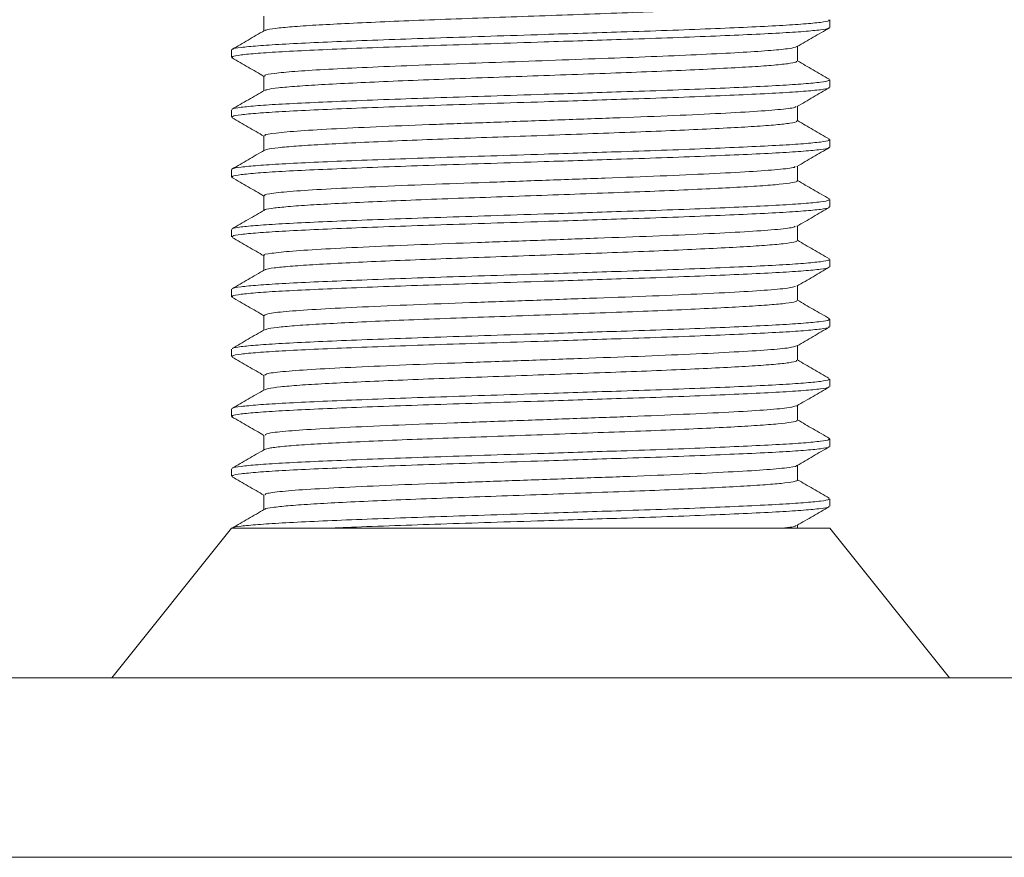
# Model space of a CAD drawing. Header units: millimetres. Extents: x 0 to 210, y 0 to 297.
# Tile 5 of 15: x 64 to 80, y 201 to 215. Entities that reach past the tile are written whole.
import ezdxf

# ---------------------------------------------------------------- set-up
doc = ezdxf.new("R2010")
doc.units = ezdxf.units.MM
doc.layers.add('FORMAT', color=7, linetype='Continuous')

msp = doc.modelspace()

# ---------------------------------------------------------------- linework, layer by layer
at = {"color": 7, "linetype": 'Continuous', "lineweight": 15}
for p, q in [((67.123, 206.17), (65.123, 203.67)), ((77.123, 206.17), (67.123, 206.17)), ((79.123, 203.67), (77.123, 206.17)), ((52.123, 203.67), (92.123, 203.67)), ((52.123, 200.67), (92.123, 200.67))]:
    msp.add_line(p, q, dxfattribs=at)
at = {"layer": 'FORMAT', "linetype": 'Continuous', "lineweight": 15}
for p, q in [((67.664, 214.726), (67.664, 214.481)), ((77.123, 214.538), (77.123, 214.663)), ((67.123, 214.163), (67.123, 214.038)), ((76.582, 213.976), (76.582, 214.221)), ((67.664, 213.726), (67.664, 213.481)), ((77.123, 213.538), (77.123, 213.663)), ((67.123, 213.163), (67.123, 213.038)), ((76.582, 212.976), (76.582, 213.221)), ((67.664, 212.726), (67.664, 212.481)), ((77.123, 212.538), (77.123, 212.663)), ((67.123, 212.163), (67.123, 212.038)), ((76.582, 211.976), (76.582, 212.221)), ((67.664, 211.726), (67.664, 211.481)), ((77.123, 211.538), (77.123, 211.663)), ((67.123, 211.163), (67.123, 211.038)), ((76.582, 210.976), (76.582, 211.221)), ((67.664, 210.726), (67.664, 210.481)), ((77.123, 210.538), (77.123, 210.663)), ((76.582, 209.976), (76.582, 210.221)), ((67.123, 210.163), (67.123, 210.038)), ((67.664, 209.726), (67.664, 209.481)), ((77.123, 209.538), (77.123, 209.663)), ((76.582, 208.976), (76.582, 209.221)), ((67.123, 209.163), (67.123, 209.038)), ((67.664, 208.726), (67.664, 208.481)), ((77.123, 208.538), (77.123, 208.663)), ((76.582, 207.976), (76.582, 208.221)), ((67.123, 208.163), (67.123, 208.038)), ((67.664, 207.726), (67.664, 207.481)), ((77.123, 207.538), (77.123, 207.663)), ((76.582, 206.976), (76.582, 207.221)), ((67.123, 207.163), (67.123, 207.038)), ((67.664, 206.726), (67.664, 206.481)), ((77.123, 206.538), (77.123, 206.663)), ((76.582, 206.17), (76.582, 206.221))]:
    msp.add_line(p, q, dxfattribs=at)
at = {"layer": 'FORMAT', "linetype": 'Continuous', "lineweight": 0}
for points, knots in [([(76.575, 214.976), (76.569, 214.969), (76.555, 214.952), (76.382, 214.926), (76.09, 214.898), (75.685, 214.873), (75.176, 214.845), (74.585, 214.818), (73.918, 214.791), (73.206, 214.765), (72.457, 214.738), (71.705, 214.711), (70.959, 214.684), (70.251, 214.658), (69.591, 214.63), (69.009, 214.603), (68.51, 214.577), (68.117, 214.55), (67.841, 214.523), (67.696, 214.501), (67.688, 214.488), (67.686, 214.485)], [0, 0, 0, 0, 0.047015, 0.102506, 0.156433, 0.211924, 0.26585, 0.321341, 0.375268, 0.43076, 0.484687, 0.540177, 0.594106, 0.649598, 0.703525, 0.759015, 0.812943, 0.868436, 0.922362, 0.977853, 1, 1, 1, 1]), ([(67.141, 214.171), (67.141, 214.173), (67.136, 214.184), (67.269, 214.204), (67.539, 214.231), (67.954, 214.258), (68.481, 214.284), (69.118, 214.311), (69.833, 214.338), (70.62, 214.365), (71.463, 214.392), (72.266, 214.418), (72.998, 214.442), (73.694, 214.464), (74.421, 214.488), (75.135, 214.516), (75.771, 214.543), (76.296, 214.569), (76.71, 214.596), (76.982, 214.623), (77.119, 214.646), (77.108, 214.659), (77.104, 214.663)], [0, 0, 0, 0, 0.011571, 0.065392, 0.120773, 0.174593, 0.229975, 0.283795, 0.339176, 0.392997, 0.44838, 0.506189, 0.548318, 0.59118, 0.645, 0.70038, 0.7542, 0.809581, 0.863401, 0.918782, 0.972602, 1, 1, 1, 1]), ([(67.141, 214.038), (67.138, 214.043), (67.127, 214.056), (67.265, 214.079), (67.539, 214.106), (67.954, 214.133), (68.481, 214.159), (69.117, 214.186), (69.833, 214.213), (70.62, 214.24), (71.463, 214.267), (72.266, 214.293), (72.998, 214.317), (73.694, 214.339), (74.421, 214.363), (75.135, 214.391), (75.771, 214.418), (76.296, 214.444), (76.71, 214.471), (76.982, 214.498), (77.119, 214.521), (77.108, 214.534), (77.104, 214.538)], [0, 0, 0, 0, 0.027531, 0.080482, 0.134969, 0.18792, 0.242408, 0.295359, 0.349846, 0.402798, 0.457286, 0.514162, 0.555611, 0.597781, 0.650732, 0.705218, 0.758169, 0.812655, 0.865606, 0.920093, 0.973044, 1, 1, 1, 1]), ([(76.571, 214.217), (76.54, 214.207), (76.477, 214.186), (76.161, 214.154), (75.695, 214.123), (75.081, 214.091), (74.349, 214.058), (73.529, 214.027), (72.653, 213.995), (71.754, 213.962), (70.871, 213.931), (70.038, 213.899), (69.287, 213.867), (68.652, 213.835), (68.153, 213.804), (67.823, 213.771), (67.663, 213.745), (67.681, 213.73), (67.686, 213.726)], [0, 0, 0, 0, 0.062857, 0.128199, 0.192589, 0.257683, 0.323085, 0.387562, 0.452515, 0.517952, 0.582567, 0.647355, 0.712804, 0.777598, 0.842208, 0.907645, 0.972602, 1, 1, 1, 1]), ([(76.566, 213.976), (76.567, 213.97), (76.57, 213.956), (76.429, 213.932), (76.168, 213.905), (75.784, 213.878), (75.301, 213.852), (74.722, 213.824), (74.075, 213.797), (73.367, 213.771), (72.63, 213.744), (71.871, 213.717), (71.127, 213.69), (70.404, 213.664), (69.736, 213.637), (69.131, 213.609), (68.615, 213.583), (68.194, 213.556), (67.894, 213.529), (67.719, 213.505), (67.698, 213.492), (67.69, 213.486)], [0, 0, 0, 0, 0.0355371, 0.0896274, 0.1452861, 0.1993785, 0.2550398, 0.30913, 0.3647887, 0.4188809, 0.4745418, 0.5286322, 0.584291, 0.6383824, 0.6940426, 0.748133, 0.8037919, 0.8578823, 0.9135413, 0.9676315, 1, 1, 1, 1]), ([(67.141, 213.173), (67.141, 213.174), (67.138, 213.184), (67.269, 213.204), (67.538, 213.231), (67.954, 213.258), (68.481, 213.284), (69.118, 213.311), (69.833, 213.338), (70.62, 213.365), (71.463, 213.392), (72.266, 213.418), (72.998, 213.442), (73.694, 213.464), (74.421, 213.488), (75.135, 213.516), (75.771, 213.543), (76.296, 213.569), (76.71, 213.596), (76.982, 213.623), (77.119, 213.646), (77.108, 213.659), (77.104, 213.663)], [0, 0, 0, 0, 0.008624, 0.062605, 0.118151, 0.172132, 0.227679, 0.28166, 0.337206, 0.391187, 0.446735, 0.504717, 0.546971, 0.589961, 0.643941, 0.699487, 0.753467, 0.809013, 0.862994, 0.91854, 0.97252, 1, 1, 1, 1]), ([(67.141, 213.038), (67.138, 213.043), (67.127, 213.056), (67.265, 213.079), (67.539, 213.106), (67.954, 213.133), (68.481, 213.159), (69.117, 213.186), (69.833, 213.213), (70.62, 213.24), (71.463, 213.267), (72.266, 213.293), (72.998, 213.317), (73.694, 213.339), (74.421, 213.363), (75.135, 213.391), (75.771, 213.418), (76.296, 213.444), (76.71, 213.471), (76.982, 213.498), (77.119, 213.521), (77.108, 213.534), (77.104, 213.538)], [0, 0, 0, 0, 0.027531, 0.080482, 0.134969, 0.18792, 0.242408, 0.295359, 0.349846, 0.402798, 0.457286, 0.514162, 0.555611, 0.597781, 0.650732, 0.705218, 0.758169, 0.812655, 0.865606, 0.920093, 0.973044, 1, 1, 1, 1]), ([(76.55, 213.216), (76.55, 213.213), (76.552, 213.197), (76.328, 213.169), (75.883, 213.133), (75.233, 213.098), (74.43, 213.061), (73.507, 213.026), (72.516, 212.99), (71.505, 212.953), (70.524, 212.919), (69.625, 212.882), (68.853, 212.846), (68.242, 212.811), (67.843, 212.774), (67.657, 212.746), (67.683, 212.73), (67.69, 212.726)], [0, 0, 0, 0, 0.022129, 0.0958641, 0.1688827, 0.2418656, 0.315605, 0.3883374, 0.4616371, 0.5352947, 0.6078916, 0.6814251, 0.7549152, 0.8275285, 0.9012111, 0.9744491, 1, 1, 1, 1]), ([(76.567, 212.976), (76.57, 212.972), (76.583, 212.96), (76.472, 212.938), (76.237, 212.911), (75.881, 212.884), (75.416, 212.858), (74.861, 212.83), (74.224, 212.803), (73.532, 212.777), (72.794, 212.75), (72.044, 212.723), (71.29, 212.696), (70.565, 212.67), (69.879, 212.643), (69.262, 212.615), (68.721, 212.588), (68.281, 212.562), (67.95, 212.535), (67.737, 212.509), (67.697, 212.493), (67.679, 212.485)], [0, 0, 0, 0, 0.02225, 0.077762, 0.131708, 0.187218, 0.241165, 0.296675, 0.350621, 0.406131, 0.460077, 0.515588, 0.569535, 0.625046, 0.678992, 0.734503, 0.78845, 0.843963, 0.897908, 0.953419, 1, 1, 1, 1]), ([(67.141, 212.171), (67.141, 212.173), (67.137, 212.184), (67.269, 212.204), (67.539, 212.231), (67.954, 212.258), (68.481, 212.284), (69.118, 212.311), (69.833, 212.338), (70.62, 212.365), (71.463, 212.392), (72.266, 212.418), (72.998, 212.442), (73.694, 212.464), (74.421, 212.488), (75.135, 212.516), (75.771, 212.543), (76.296, 212.569), (76.71, 212.596), (76.982, 212.623), (77.119, 212.646), (77.108, 212.659), (77.104, 212.663)], [0, 0, 0, 0, 0.011363, 0.065195, 0.120587, 0.17442, 0.229813, 0.283644, 0.339037, 0.392869, 0.448263, 0.506085, 0.548223, 0.591094, 0.644925, 0.700317, 0.754148, 0.809541, 0.863372, 0.918765, 0.972596, 1, 1, 1, 1]), ([(67.141, 212.038), (67.138, 212.043), (67.127, 212.056), (67.265, 212.079), (67.539, 212.106), (67.954, 212.133), (68.481, 212.159), (69.117, 212.186), (69.833, 212.213), (70.62, 212.24), (71.463, 212.267), (72.266, 212.293), (72.998, 212.317), (73.694, 212.339), (74.421, 212.363), (75.135, 212.391), (75.771, 212.418), (76.296, 212.444), (76.71, 212.471), (76.982, 212.498), (77.119, 212.521), (77.108, 212.534), (77.104, 212.538)], [0, 0, 0, 0, 0.027531, 0.080482, 0.134969, 0.18792, 0.242408, 0.295359, 0.349846, 0.402798, 0.457286, 0.514162, 0.555611, 0.597781, 0.650732, 0.705218, 0.758169, 0.812655, 0.865606, 0.920093, 0.973044, 1, 1, 1, 1]), ([(76.546, 212.217), (76.544, 212.211), (76.535, 212.194), (76.28, 212.164), (75.805, 212.129), (75.132, 212.093), (74.31, 212.056), (73.375, 212.021), (72.378, 211.985), (71.368, 211.948), (70.396, 211.914), (69.511, 211.877), (68.76, 211.841), (68.173, 211.806), (67.807, 211.769), (67.644, 211.743), (67.677, 211.729), (67.683, 211.726)], [0, 0, 0, 0, 0.03326, 0.106926, 0.179665, 0.252777, 0.326393, 0.398941, 0.472318, 0.545797, 0.618306, 0.691863, 0.765121, 0.837743, 0.911394, 0.984348, 1, 1, 1, 1]), ([(76.571, 211.976), (76.575, 211.974), (76.594, 211.964), (76.506, 211.944), (76.303, 211.917), (75.968, 211.89), (75.531, 211.864), (74.991, 211.837), (74.375, 211.809), (73.689, 211.783), (72.965, 211.756), (72.211, 211.729), (71.46, 211.702), (70.722, 211.676), (70.03, 211.649), (69.392, 211.621), (68.836, 211.594), (68.37, 211.568), (68.011, 211.541), (67.78, 211.514), (67.671, 211.496), (67.675, 211.486), (67.675, 211.486)], [0, 0, 0, 0, 0.010699, 0.064791, 0.120451, 0.174544, 0.230207, 0.284298, 0.339958, 0.394052, 0.449715, 0.503806, 0.559466, 0.61356, 0.669223, 0.723314, 0.778974, 0.833068, 0.88873, 0.942822, 0.998482, 1, 1, 1, 1]), ([(67.141, 211.173), (67.141, 211.174), (67.138, 211.184), (67.269, 211.204), (67.538, 211.231), (67.954, 211.258), (68.481, 211.284), (69.118, 211.311), (69.833, 211.338), (70.62, 211.365), (71.463, 211.392), (72.266, 211.418), (72.998, 211.442), (73.694, 211.464), (74.421, 211.488), (75.135, 211.516), (75.771, 211.543), (76.296, 211.569), (76.71, 211.596), (76.982, 211.623), (77.119, 211.646), (77.108, 211.659), (77.104, 211.663)], [0, 0, 0, 0, 0.008777, 0.06275, 0.118287, 0.17226, 0.227798, 0.28177, 0.337308, 0.391281, 0.44682, 0.504793, 0.547041, 0.590025, 0.643996, 0.699533, 0.753505, 0.809043, 0.863015, 0.918552, 0.972524, 1, 1, 1, 1]), ([(67.141, 211.038), (67.138, 211.043), (67.127, 211.056), (67.265, 211.079), (67.539, 211.106), (67.954, 211.133), (68.481, 211.159), (69.117, 211.186), (69.833, 211.213), (70.62, 211.24), (71.463, 211.267), (72.266, 211.293), (72.998, 211.317), (73.694, 211.339), (74.421, 211.363), (75.135, 211.391), (75.771, 211.418), (76.296, 211.444), (76.71, 211.471), (76.982, 211.498), (77.119, 211.521), (77.108, 211.534), (77.104, 211.538)], [0, 0, 0, 0, 0.027531, 0.080482, 0.134969, 0.18792, 0.242408, 0.295359, 0.349846, 0.402798, 0.457286, 0.514162, 0.555611, 0.597781, 0.650732, 0.705218, 0.758169, 0.812655, 0.865606, 0.920093, 0.973044, 1, 1, 1, 1]), ([(76.546, 211.216), (76.537, 211.209), (76.514, 211.191), (76.228, 211.159), (75.724, 211.124), (75.028, 211.088), (74.188, 211.051), (73.242, 211.017), (72.24, 210.98), (71.232, 210.944), (70.269, 210.909), (69.4, 210.872), (68.67, 210.836), (68.108, 210.801), (67.775, 210.764), (67.633, 210.74), (67.67, 210.727), (67.672, 210.726)], [0, 0, 0, 0, 0.042087, 0.115822, 0.188511, 0.261892, 0.335521, 0.408116, 0.481708, 0.555146, 0.627799, 0.701516, 0.77468, 0.847543, 0.9213, 0.99414, 1, 1, 1, 1]), ([(76.579, 210.976), (76.568, 210.967), (76.547, 210.95), (76.357, 210.923), (76.055, 210.896), (75.636, 210.87), (75.122, 210.843), (74.517, 210.815), (73.85, 210.789), (73.128, 210.762), (72.384, 210.735), (71.625, 210.708), (70.888, 210.682), (70.179, 210.655), (69.531, 210.628), (68.952, 210.6), (68.468, 210.574), (68.081, 210.547), (67.822, 210.52), (67.689, 210.499), (67.686, 210.488), (67.686, 210.485)], [0, 0, 0, 0, 0.053152, 0.10713, 0.162673, 0.216653, 0.272198, 0.326176, 0.381719, 0.435698, 0.491242, 0.54522, 0.600763, 0.654741, 0.710285, 0.764263, 0.819806, 0.873784, 0.929328, 0.983307, 1, 1, 1, 1]), ([(67.141, 210.038), (67.138, 210.043), (67.127, 210.056), (67.265, 210.079), (67.539, 210.106), (67.954, 210.133), (68.481, 210.159), (69.117, 210.186), (69.833, 210.213), (70.62, 210.24), (71.463, 210.267), (72.266, 210.293), (72.998, 210.317), (73.694, 210.339), (74.421, 210.363), (75.135, 210.391), (75.771, 210.418), (76.296, 210.444), (76.71, 210.471), (76.982, 210.498), (77.119, 210.521), (77.108, 210.534), (77.104, 210.538)], [0, 0, 0, 0, 0.027531, 0.080482, 0.134969, 0.18792, 0.242408, 0.295359, 0.349846, 0.402798, 0.457286, 0.514162, 0.555611, 0.597781, 0.650732, 0.705218, 0.758169, 0.812655, 0.865606, 0.920093, 0.973044, 1, 1, 1, 1]), ([(67.141, 210.172), (67.141, 210.173), (67.137, 210.184), (67.269, 210.204), (67.539, 210.231), (67.954, 210.258), (68.481, 210.284), (69.118, 210.311), (69.833, 210.338), (70.62, 210.365), (71.463, 210.392), (72.266, 210.418), (72.998, 210.442), (73.694, 210.464), (74.421, 210.488), (75.135, 210.516), (75.771, 210.543), (76.296, 210.569), (76.71, 210.596), (76.982, 210.623), (77.119, 210.646), (77.108, 210.659), (77.104, 210.663)], [0, 0, 0, 0, 0.010942, 0.064796, 0.120212, 0.174067, 0.229484, 0.283339, 0.338755, 0.39261, 0.448028, 0.505874, 0.54803, 0.59092, 0.644773, 0.700189, 0.754043, 0.809459, 0.863314, 0.91873, 0.972584, 1, 1, 1, 1]), ([(76.55, 210.216), (76.533, 210.208), (76.494, 210.187), (76.171, 210.154), (75.639, 210.119), (74.922, 210.083), (74.065, 210.046), (73.108, 210.012), (72.103, 209.975), (71.098, 209.939), (70.144, 209.904), (69.292, 209.867), (68.582, 209.832), (68.055, 209.796), (67.723, 209.76), (67.687, 209.737), (67.67, 209.726)], [0, 0, 0, 0, 0.052178, 0.125841, 0.198439, 0.271951, 0.345454, 0.418055, 0.491723, 0.564982, 0.637737, 0.711476, 0.784411, 0.857469, 0.931192, 1, 1, 1, 1]), ([(76.57, 209.976), (76.568, 209.97), (76.563, 209.954), (76.409, 209.929), (76.133, 209.902), (75.741, 209.876), (75.243, 209.849), (74.662, 209.822), (74.003, 209.794), (73.296, 209.769), (72.55, 209.741), (71.798, 209.714), (71.048, 209.687), (70.336, 209.661), (69.669, 209.634), (69.076, 209.606), (68.566, 209.58), (68.159, 209.554), (67.868, 209.526), (67.708, 209.503), (67.693, 209.49), (67.688, 209.486)], [0, 0, 0, 0, 0.040151, 0.095745, 0.149771, 0.205365, 0.259392, 0.314985, 0.369013, 0.424608, 0.478635, 0.534228, 0.588257, 0.643853, 0.697879, 0.753473, 0.807502, 0.863097, 0.917124, 0.972717, 1, 1, 1, 1]), ([(67.141, 209.038), (67.138, 209.043), (67.127, 209.056), (67.265, 209.079), (67.539, 209.106), (67.954, 209.133), (68.481, 209.159), (69.117, 209.186), (69.833, 209.213), (70.62, 209.24), (71.463, 209.267), (72.266, 209.293), (72.998, 209.317), (73.694, 209.339), (74.421, 209.363), (75.135, 209.391), (75.771, 209.418), (76.296, 209.444), (76.71, 209.471), (76.982, 209.498), (77.119, 209.521), (77.108, 209.534), (77.104, 209.538)], [0, 0, 0, 0, 0.027531, 0.080482, 0.134969, 0.18792, 0.242408, 0.295359, 0.349846, 0.402798, 0.457286, 0.514162, 0.555611, 0.597781, 0.650732, 0.705218, 0.758169, 0.812655, 0.865606, 0.920093, 0.973044, 1, 1, 1, 1]), ([(67.141, 209.172), (67.141, 209.174), (67.137, 209.184), (67.269, 209.204), (67.538, 209.231), (67.954, 209.258), (68.481, 209.284), (69.118, 209.311), (69.833, 209.338), (70.62, 209.365), (71.463, 209.392), (72.266, 209.418), (72.998, 209.442), (73.694, 209.464), (74.421, 209.488), (75.135, 209.516), (75.771, 209.543), (76.296, 209.569), (76.71, 209.596), (76.982, 209.623), (77.119, 209.646), (77.108, 209.659), (77.104, 209.663)], [0, 0, 0, 0, 0.009777, 0.063695, 0.119177, 0.173095, 0.228577, 0.282495, 0.337976, 0.391896, 0.447378, 0.505293, 0.547498, 0.590438, 0.644355, 0.699836, 0.753754, 0.809235, 0.863153, 0.918634, 0.972552, 1, 1, 1, 1]), ([(76.56, 209.217), (76.532, 209.206), (76.472, 209.184), (76.111, 209.149), (75.551, 209.115), (74.813, 209.078), (73.939, 209.042), (72.973, 209.007), (71.965, 208.97), (70.964, 208.934), (70.021, 208.899), (69.187, 208.862), (68.498, 208.827), (67.999, 208.791), (67.705, 208.757), (67.688, 208.735), (67.681, 208.726)], [0, 0, 0, 0, 0.062724, 0.13625, 0.208786, 0.282361, 0.355672, 0.428309, 0.501985, 0.574999, 0.647886, 0.721579, 0.794291, 0.867502, 0.941124, 1, 1, 1, 1]), ([(76.565, 208.976), (76.568, 208.971), (76.577, 208.958), (76.453, 208.935), (76.207, 208.908), (75.836, 208.881), (75.365, 208.855), (74.797, 208.828), (74.158, 208.8), (73.456, 208.774), (72.722, 208.748), (71.964, 208.72), (71.217, 208.693), (70.49, 208.667), (69.815, 208.64), (69.2, 208.612), (68.674, 208.586), (68.24, 208.56), (67.924, 208.532), (67.728, 208.507), (67.698, 208.492), (67.685, 208.485)], [0, 0, 0, 0, 0.0286645, 0.0826497, 0.1382003, 0.1921877, 0.2477408, 0.3017259, 0.3572765, 0.4112638, 0.4668168, 0.520802, 0.5763526, 0.6303394, 0.6858918, 0.7398771, 0.7954279, 0.8494137, 0.904965, 0.9589503, 1, 1, 1, 1]), ([(67.141, 208.038), (67.138, 208.043), (67.127, 208.056), (67.265, 208.079), (67.539, 208.106), (67.954, 208.133), (68.481, 208.159), (69.117, 208.186), (69.833, 208.213), (70.62, 208.24), (71.463, 208.267), (72.266, 208.293), (72.998, 208.317), (73.694, 208.339), (74.421, 208.363), (75.135, 208.391), (75.771, 208.418), (76.296, 208.444), (76.71, 208.471), (76.982, 208.498), (77.119, 208.521), (77.108, 208.534), (77.104, 208.538)], [0, 0, 0, 0, 0.027531, 0.080482, 0.134969, 0.18792, 0.242408, 0.295359, 0.349846, 0.402798, 0.457286, 0.514162, 0.555611, 0.597781, 0.650732, 0.705218, 0.758169, 0.812655, 0.865606, 0.920093, 0.973044, 1, 1, 1, 1]), ([(67.141, 208.172), (67.141, 208.174), (67.137, 208.184), (67.269, 208.204), (67.539, 208.231), (67.954, 208.258), (68.481, 208.284), (69.118, 208.311), (69.833, 208.338), (70.62, 208.365), (71.463, 208.392), (72.266, 208.418), (72.998, 208.442), (73.694, 208.464), (74.421, 208.488), (75.135, 208.516), (75.771, 208.543), (76.296, 208.569), (76.71, 208.596), (76.982, 208.623), (77.119, 208.646), (77.108, 208.659), (77.104, 208.663)], [0, 0, 0, 0, 0.01058, 0.064454, 0.11989, 0.173765, 0.229202, 0.283076, 0.338513, 0.392388, 0.447826, 0.505694, 0.547864, 0.59077, 0.644643, 0.700079, 0.753953, 0.80939, 0.863264, 0.9187, 0.972574, 1, 1, 1, 1]), ([(76.569, 208.216), (76.529, 208.204), (76.447, 208.18), (76.046, 208.144), (75.46, 208.11), (74.701, 208.073), (73.812, 208.037), (72.837, 208.002), (71.827, 207.965), (70.831, 207.93), (69.9, 207.894), (69.084, 207.857), (68.418, 207.822), (67.948, 207.786), (67.689, 207.753), (67.689, 207.734), (67.688, 207.726)], [0, 0, 0, 0, 0.071476, 0.14497, 0.217647, 0.291392, 0.364619, 0.437493, 0.511285, 0.584185, 0.657382, 0.731136, 0.803825, 0.877297, 0.950926, 1, 1, 1, 1]), ([(76.569, 207.976), (76.573, 207.974), (76.589, 207.962), (76.492, 207.941), (76.273, 207.914), (75.93, 207.887), (75.478, 207.861), (74.934, 207.834), (74.305, 207.806), (73.62, 207.78), (72.886, 207.754), (72.137, 207.726), (71.381, 207.699), (70.653, 207.673), (69.959, 207.646), (69.334, 207.619), (68.782, 207.592), (68.33, 207.566), (67.984, 207.538), (67.75, 207.511), (67.698, 207.494), (67.673, 207.485)], [0, 0, 0, 0, 0.015651, 0.071167, 0.125116, 0.18063, 0.234581, 0.290096, 0.344045, 0.399559, 0.453509, 0.509023, 0.562973, 0.618488, 0.672438, 0.727952, 0.781903, 0.837419, 0.891368, 0.946882, 1, 1, 1, 1]), ([(67.141, 207.172), (67.141, 207.173), (67.137, 207.184), (67.269, 207.204), (67.539, 207.231), (67.954, 207.258), (68.481, 207.284), (69.118, 207.311), (69.833, 207.338), (70.62, 207.365), (71.463, 207.392), (72.266, 207.418), (72.998, 207.442), (73.694, 207.464), (74.421, 207.488), (75.135, 207.516), (75.771, 207.543), (76.296, 207.569), (76.71, 207.596), (76.982, 207.623), (77.119, 207.646), (77.108, 207.659), (77.104, 207.663)], [0, 0, 0, 0, 0.011022, 0.064872, 0.120284, 0.174135, 0.229547, 0.283397, 0.338809, 0.39266, 0.448073, 0.505915, 0.548067, 0.590953, 0.644803, 0.700213, 0.754063, 0.809475, 0.863325, 0.918737, 0.972587, 1, 1, 1, 1]), ([(67.141, 207.038), (67.138, 207.043), (67.127, 207.056), (67.265, 207.079), (67.539, 207.106), (67.954, 207.133), (68.481, 207.159), (69.117, 207.186), (69.833, 207.213), (70.62, 207.24), (71.463, 207.267), (72.266, 207.293), (72.998, 207.317), (73.694, 207.339), (74.421, 207.363), (75.135, 207.391), (75.771, 207.418), (76.296, 207.444), (76.71, 207.471), (76.982, 207.498), (77.119, 207.521), (77.108, 207.534), (77.104, 207.538)], [0, 0, 0, 0, 0.027531, 0.080482, 0.134969, 0.18792, 0.242408, 0.295359, 0.349846, 0.402798, 0.457286, 0.514162, 0.555611, 0.597781, 0.650732, 0.705218, 0.758169, 0.812655, 0.865606, 0.920093, 0.973044, 1, 1, 1, 1]), ([(76.561, 207.217), (76.563, 207.215), (76.576, 207.202), (76.386, 207.176), (75.983, 207.14), (75.364, 207.105), (74.587, 207.068), (73.683, 207.032), (72.701, 206.997), (71.69, 206.96), (70.7, 206.925), (69.782, 206.889), (68.983, 206.852), (68.341, 206.818), (67.9, 206.781), (67.674, 206.75), (67.687, 206.732), (67.692, 206.726)], [0, 0, 0, 0, 0.009753, 0.083315, 0.156504, 0.229145, 0.302785, 0.375656, 0.448588, 0.522221, 0.594826, 0.668063, 0.741602, 0.814093, 0.887553, 0.960912, 1, 1, 1, 1]), ([(76.577, 206.976), (76.578, 206.976), (76.599, 206.966), (76.521, 206.947), (76.336, 206.92), (76.015, 206.893), (75.59, 206.867), (75.062, 206.84), (74.455, 206.813), (73.776, 206.786), (73.056, 206.76), (72.303, 206.732), (71.552, 206.705), (70.811, 206.679), (70.113, 206.652), (69.466, 206.625), (68.9, 206.598), (68.422, 206.572), (68.049, 206.545), (67.801, 206.517), (67.681, 206.498), (67.681, 206.487), (67.682, 206.486)], [0, 0, 0, 0, 0.00421, 0.058218, 0.113792, 0.167801, 0.223377, 0.277384, 0.332958, 0.386968, 0.442544, 0.496552, 0.552126, 0.606136, 0.661713, 0.71572, 0.771294, 0.825304, 0.88088, 0.934888, 0.990462, 1, 1, 1, 1]), ([(67.141, 206.172), (67.141, 206.174), (67.137, 206.184), (67.269, 206.204), (67.538, 206.231), (67.954, 206.258), (68.481, 206.284), (69.118, 206.311), (69.833, 206.338), (70.62, 206.365), (71.463, 206.392), (72.266, 206.418), (72.998, 206.442), (73.694, 206.464), (74.421, 206.488), (75.135, 206.516), (75.771, 206.543), (76.296, 206.569), (76.71, 206.596), (76.982, 206.623), (77.119, 206.646), (77.108, 206.659), (77.104, 206.663)], [0, 0, 0, 0, 0.010109, 0.064009, 0.119472, 0.173372, 0.228836, 0.282735, 0.338198, 0.392099, 0.447563, 0.505459, 0.54765, 0.590575, 0.644474, 0.699937, 0.753836, 0.809299, 0.863199, 0.918662, 0.972561, 1, 1, 1, 1]), ([(68.765, 206.17), (68.882, 206.176), (69.208, 206.19), (69.836, 206.213), (70.62, 206.24), (71.463, 206.267), (72.266, 206.293), (72.998, 206.317), (73.694, 206.339), (74.421, 206.363), (75.135, 206.391), (75.771, 206.418), (76.296, 206.444), (76.71, 206.471), (76.982, 206.498), (77.119, 206.521), (77.108, 206.534), (77.104, 206.538)], [0, 0, 0, 0, 0.0417735, 0.1158687, 0.1878776, 0.2619749, 0.3393195, 0.3956844, 0.453031, 0.5250372, 0.5991316, 0.6711387, 0.7452339, 0.8172411, 0.8913365, 0.9633434, 1, 1, 1, 1]), ([(76.552, 206.216), (76.552, 206.213), (76.555, 206.198), (76.466, 206.183), (76.316, 206.171), (76.315, 206.17)], [0, 0, 0, 0, 0.190573, 0.995423, 1, 1, 1, 1])]:
    msp.add_open_spline(points, degree=3, knots=knots, dxfattribs=at)
at = {"layer": 'FORMAT', "linetype": 'Continuous', "lineweight": 15}
for points, knots in [([(67.671, 214.485), (67.581, 214.433), (67.4, 214.328), (67.22, 214.224), (67.129, 214.171)], [0, 0, 0, 0, 0.499964, 1, 1, 1, 1]), ([(76.574, 214.217), (76.665, 214.269), (76.846, 214.374), (77.026, 214.479), (77.117, 214.531)], [0, 0, 0, 0, 0.499964, 1, 1, 1, 1]), ([(67.13, 214.03), (67.22, 213.978), (67.398, 213.875), (67.576, 213.772), (67.664, 213.721)], [0, 0, 0, 0, 0.507415, 1, 1, 1, 1]), ([(77.115, 213.672), (77.025, 213.724), (76.847, 213.827), (76.669, 213.93), (76.582, 213.981)], [0, 0, 0, 0, 0.507912, 1, 1, 1, 1]), ([(67.674, 213.486), (67.584, 213.434), (67.403, 213.33), (67.222, 213.225), (67.132, 213.173)], [0, 0, 0, 0, 0.4999651, 1, 1, 1, 1]), ([(76.573, 213.216), (76.664, 213.269), (76.844, 213.373), (77.025, 213.478), (77.115, 213.53)], [0, 0, 0, 0, 0.499965, 1, 1, 1, 1]), ([(67.131, 213.029), (67.222, 212.977), (67.399, 212.874), (67.577, 212.772), (67.664, 212.721)], [0, 0, 0, 0, 0.508766, 1, 1, 1, 1]), ([(77.115, 212.672), (77.025, 212.724), (76.847, 212.827), (76.669, 212.93), (76.582, 212.981)], [0, 0, 0, 0, 0.507725, 1, 1, 1, 1]), ([(67.672, 212.485), (67.581, 212.433), (67.4, 212.328), (67.22, 212.224), (67.129, 212.172)], [0, 0, 0, 0, 0.499963, 1, 1, 1, 1]), ([(76.574, 212.217), (76.664, 212.269), (76.845, 212.374), (77.026, 212.478), (77.116, 212.531)], [0, 0, 0, 0, 0.499967, 1, 1, 1, 1]), ([(67.129, 212.031), (67.22, 211.978), (67.398, 211.875), (67.576, 211.772), (67.664, 211.721)], [0, 0, 0, 0, 0.506895, 1, 1, 1, 1]), ([(77.116, 211.672), (77.026, 211.724), (76.848, 211.827), (76.669, 211.93), (76.582, 211.981)], [0, 0, 0, 0, 0.507115, 1, 1, 1, 1]), ([(76.573, 211.216), (76.663, 211.269), (76.844, 211.373), (77.025, 211.478), (77.115, 211.53)], [0, 0, 0, 0, 0.499964, 1, 1, 1, 1]), ([(67.674, 211.486), (67.583, 211.434), (67.403, 211.329), (67.222, 211.225), (67.132, 211.173)], [0, 0, 0, 0, 0.499967, 1, 1, 1, 1]), ([(67.131, 211.029), (67.222, 210.977), (67.399, 210.874), (67.577, 210.772), (67.664, 210.721)], [0, 0, 0, 0, 0.508768, 1, 1, 1, 1]), ([(77.115, 210.672), (77.025, 210.724), (76.847, 210.827), (76.669, 210.93), (76.582, 210.981)], [0, 0, 0, 0, 0.50876, 1, 1, 1, 1]), ([(76.573, 210.216), (76.663, 210.269), (76.844, 210.373), (77.025, 210.478), (77.115, 210.53)], [0, 0, 0, 0, 0.499969, 1, 1, 1, 1]), ([(67.672, 210.485), (67.582, 210.433), (67.401, 210.328), (67.22, 210.224), (67.13, 210.172)], [0, 0, 0, 0, 0.499963, 1, 1, 1, 1]), ([(67.129, 210.031), (67.219, 209.979), (67.398, 209.875), (67.576, 209.772), (67.664, 209.721)], [0, 0, 0, 0, 0.5066483, 1, 1, 1, 1]), ([(77.116, 209.671), (77.026, 209.724), (76.848, 209.827), (76.669, 209.93), (76.582, 209.981)], [0, 0, 0, 0, 0.506874, 1, 1, 1, 1]), ([(76.574, 209.217), (76.664, 209.269), (76.845, 209.373), (77.025, 209.478), (77.116, 209.53)], [0, 0, 0, 0, 0.499961, 1, 1, 1, 1]), ([(67.673, 209.486), (67.582, 209.433), (67.402, 209.329), (67.221, 209.225), (67.131, 209.172)], [0, 0, 0, 0, 0.49997, 1, 1, 1, 1]), ([(67.13, 209.03), (67.221, 208.978), (67.399, 208.875), (67.577, 208.772), (67.664, 208.721)], [0, 0, 0, 0, 0.508429, 1, 1, 1, 1]), ([(77.114, 208.673), (77.024, 208.725), (76.846, 208.828), (76.669, 208.93), (76.582, 208.981)], [0, 0, 0, 0, 0.5092407, 1, 1, 1, 1]), ([(76.572, 208.216), (76.663, 208.268), (76.843, 208.373), (77.024, 208.477), (77.114, 208.529)], [0, 0, 0, 0, 0.499967, 1, 1, 1, 1]), ([(67.672, 208.485), (67.582, 208.433), (67.401, 208.329), (67.22, 208.224), (67.13, 208.172)], [0, 0, 0, 0, 0.499965, 1, 1, 1, 1]), ([(67.129, 208.031), (67.22, 207.978), (67.398, 207.875), (67.576, 207.772), (67.664, 207.721)], [0, 0, 0, 0, 0.506851, 1, 1, 1, 1]), ([(77.116, 207.671), (77.026, 207.724), (76.848, 207.827), (76.669, 207.93), (76.582, 207.981)], [0, 0, 0, 0, 0.507006, 1, 1, 1, 1]), ([(67.672, 207.485), (67.581, 207.433), (67.401, 207.328), (67.22, 207.224), (67.13, 207.172)], [0, 0, 0, 0, 0.499968, 1, 1, 1, 1]), ([(76.574, 207.217), (76.664, 207.269), (76.845, 207.374), (77.026, 207.478), (77.116, 207.531)], [0, 0, 0, 0, 0.499961, 1, 1, 1, 1]), ([(67.13, 207.03), (67.221, 206.978), (67.399, 206.875), (67.577, 206.772), (67.664, 206.721)], [0, 0, 0, 0, 0.507943, 1, 1, 1, 1]), ([(77.114, 206.673), (77.024, 206.725), (76.846, 206.828), (76.669, 206.93), (76.582, 206.981)], [0, 0, 0, 0, 0.50918, 1, 1, 1, 1]), ([(67.673, 206.486), (67.582, 206.433), (67.402, 206.329), (67.221, 206.224), (67.13, 206.172)], [0, 0, 0, 0, 0.499965, 1, 1, 1, 1]), ([(76.572, 206.216), (76.663, 206.268), (76.843, 206.373), (77.024, 206.477), (77.114, 206.529)], [0, 0, 0, 0, 0.499965, 1, 1, 1, 1])]:
    msp.add_open_spline(points, degree=3, knots=knots, dxfattribs=at)

doc.saveas('drawing.dxf')
